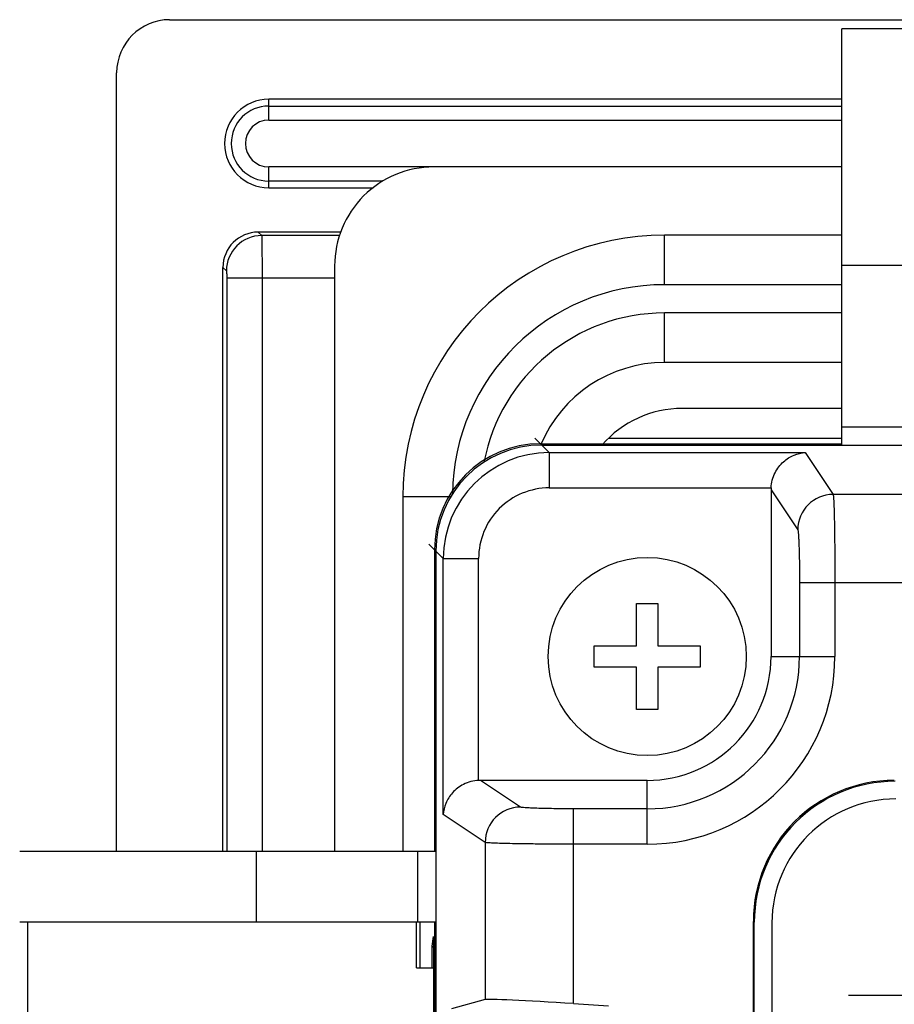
# Model space of a CAD drawing. Header units: millimetres. Extents: x 0 to 1189, y 0 to 841.
# Tile 31 of 44: x 761 to 786, y 582 to 610. Entities that reach past the tile are written whole.
import ezdxf

# ---------------------------------------------------------------- set-up
doc = ezdxf.new("R2010")
doc.units = ezdxf.units.MM
doc.header["$LTSCALE"] = 65.395
for name, color, linetype in [('CLAMP-RX-SHAPE', 7, 'CONTINUOUS'), ('FRONT_CASE-RW07-SHAPE', 7, 'CONTINUOUS'), ('ISO7045-M3X8-4_8-SHAPE', 7, 'CONTINUOUS'), ('PRODUCT_LABEL_RX-SHAPE', 7, 'CONTINUOUS'), ('REAR_CASE_IO07-SHAPE', 7, 'CONTINUOUS'), ('SEAL_GASKET_RW07-SHAPE', 7, 'CONTINUOUS')]:
    doc.layers.add(name, color=color, linetype=linetype)

msp = doc.modelspace()

# ---------------------------------------------------------------- linework, layer by layer
at = {"layer": 'CLAMP-RX-SHAPE', "color": 7, "linetype": 'Continuous'}
for p, q in [((786.070641, 609.71821), (784.070641, 609.71821)), ((784.070641, 597.941992), (784.070641, 609.718205)), ((784.070641, 603.03575), (786.070641, 603.03575)), ((786.070641, 598.464661), (784.070641, 598.464661)), ((786.070641, 597.941992), (784.070641, 597.941992)), ((760.829068, 586.478399), (772.605281, 586.478399)), ((767.511523, 586.478399), (767.511523, 584.478399)), ((772.082612, 584.478399), (772.082612, 586.478399)), ((772.605281, 584.478399), (772.605281, 586.478399)), ((760.829068, 584.478399), (772.605281, 584.478399)), ((761.063085, 567.478399), (761.063085, 584.478399)), ((772.051761, 583.178399), (772.051761, 584.478399)), ((772.142487, 584.478399), (772.142487, 583.178399)), ((772.051761, 583.178399), (772.52877, 583.178399))]:
    msp.add_line(p, q, dxfattribs=at)
at = {"layer": 'FRONT_CASE-RW07-SHAPE', "color": 7, "linetype": 'Continuous'}
for p, q in [((765.068585, 609.978399), (974.072696, 609.978399)), ((763.570641, 586.478399), (763.570641, 608.480455)), ((767.870641, 607.139182), (767.870641, 607.728399)), ((784.070641, 607.728399), (767.870641, 607.728399)), ((767.870641, 607.538634), (784.070641, 607.538634)), ((767.870641, 607.139182), (784.070641, 607.139182)), ((767.870641, 605.228399), (767.870641, 605.817616)), ((772.531461, 605.817616), (767.870641, 605.817616)), ((771.099318, 605.418164), (767.870641, 605.418164)), ((767.870641, 605.228399), (770.820358, 605.228399)), ((767.573387, 603.974282), (767.671013, 603.876657)), ((769.905395, 603.974282), (767.573387, 603.974282)), ((769.870656, 603.876657), (767.671013, 603.876657)), ((766.574758, 586.478399), (766.574758, 602.975652)), ((766.574758, 602.975652), (766.672383, 602.878027)), ((766.682316, 602.678301), (766.682316, 586.478399)), ((766.682316, 602.678301), (769.732832, 602.678301)), ((767.680946, 602.678301), (767.680946, 586.478399)), ((775.555834, 597.993133), (775.396657, 598.152309)), ((777.481752, 598.152309), (784.070641, 598.152309)), ((775.555834, 597.993133), (784.070641, 597.993133)), ((772.555907, 594.993206), (772.39673, 595.152382)), ((772.555907, 594.993206), (772.555907, 586.478399)), ((772.555907, 584.478399), (772.555907, 567.478399)), ((772.48689, 583.792269), (772.52877, 584.063345)), ((772.52877, 584.063345), (772.52877, 579.693453)), ((772.48689, 583.178399), (772.48689, 583.792269)), ((772.52877, 583.751823), (772.48689, 583.792269))]:
    msp.add_line(p, q, dxfattribs=at)
for centre, radius, start, end in [((767.870641, 606.478399), 1.25, 90, 270), ((767.870641, 606.478399), 1.060235, 90, 270), ((767.870641, 606.478399), 0.660783, 90, 270), ((767.674261, 602.874779), 1.001888, 90.1857566, 179.8142434)]:
    msp.add_arc(centre, radius, start, end, dxfattribs=at)
for centre, major_axis, ratio, start_param, end_param in [((765.072699, 608.47634), (-1.063569, 1.063569), 0.997264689, -0.784028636, 0.784028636), ((767.57613, 602.97291), (0.709046, -0.709046), 0.997264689, 2.357564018, 3.925621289), ((775.55598, 594.99306), (2.121424, -2.121424), 0.999951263, 2.356218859, 3.926966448)]:
    msp.add_ellipse(centre, major_axis=major_axis, ratio=ratio, start_param=start_param, end_param=end_param, dxfattribs=at)
for points, knots in [([(767.671013, 603.876657), (767.672793, 603.865658), (767.672913, 603.829263), (767.675584, 603.75511), (767.676655, 603.642062), (767.679001, 603.427111), (767.680449, 603.101929), (767.680946, 602.82657), (767.680946, 602.678301)], [0, 0, 0, 0, 0.027889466, 0.090656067, 0.186066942, 0.310697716, 0.628852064, 1, 1, 1, 1]), ([(766.672383, 602.878027), (766.676736, 602.873669), (766.675196, 602.849828), (766.681201, 602.810413), (766.68143, 602.748611), (766.682316, 602.703028), (766.682316, 602.678301)], [0, 0, 0, 0, 0.092258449, 0.312140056, 0.629631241, 1, 1, 1, 1])]:
    msp.add_open_spline(points, degree=3, knots=knots, dxfattribs=at)
at = {"layer": 'ISO7045-M3X8-4_8-SHAPE', "color": 7, "linetype": 'Continuous'}
for p, q in [((778.270641, 592.278399), (778.270641, 593.478399)), ((778.270641, 593.478399), (778.870641, 593.478399)), ((778.870641, 593.478399), (778.870641, 592.278399)), ((777.070641, 591.678399), (777.070641, 592.278399)), ((777.070641, 592.278399), (778.270641, 592.278399)), ((778.870641, 592.278399), (780.070641, 592.278399)), ((780.070641, 592.278399), (780.070641, 591.678399)), ((778.270641, 591.678399), (777.070641, 591.678399)), ((778.270641, 590.478399), (778.270641, 591.678399)), ((778.870641, 591.678399), (778.870641, 590.478399)), ((780.070641, 591.678399), (778.870641, 591.678399)), ((778.870641, 590.478399), (778.270641, 590.478399))]:
    msp.add_line(p, q, dxfattribs=at)
msp.add_circle((778.570641, 591.978399), 2.8, dxfattribs=at)
at = {"layer": 'PRODUCT_LABEL_RX-SHAPE', "color": 7, "linetype": 'Continuous'}
for p, q in [((782.096887, 584.452152), (782.096887, 557.504646)), ((784.259814, 582.407065), (829.259681, 582.407065))]:
    msp.add_line(p, q, dxfattribs=at)
msp.add_arc((785.596887, 584.452152), 3.5, 90, 180, dxfattribs=at)
at = {"layer": 'REAR_CASE_IO07-SHAPE', "color": 7, "linetype": 'Continuous'}
for p, q in [((775.800855, 597.744073), (775.588481, 597.956447)), ((775.588481, 597.956447), (784.070641, 597.956447)), ((775.800855, 597.744073), (775.800855, 596.745444)), ((775.800855, 597.744073), (783.03633, 597.744073)), ((783.03633, 597.744073), (783.824788, 596.560784)), ((775.800855, 596.745444), (782.071918, 596.745444)), ((782.070641, 596.694865), (782.070641, 591.978399)), ((782.070641, 596.694865), (782.825397, 595.562155)), ((788.284927, 596.560784), (783.824788, 596.560784)), ((772.592592, 594.960559), (772.592592, 586.478399)), ((772.804966, 594.748185), (772.592592, 594.960559)), ((772.804966, 587.51271), (772.804966, 594.748185)), ((772.804966, 594.748185), (773.803596, 594.748185)), ((773.803596, 588.477122), (773.803596, 594.748185)), ((782.875037, 594.06421), (782.875037, 591.978399)), ((788.383764, 594.06421), (782.875037, 594.06421)), ((783.874428, 594.06421), (783.874428, 591.978399)), ((782.070641, 591.978399), (783.874428, 591.978399)), ((774.986885, 587.723642), (773.854175, 588.478399)), ((778.570641, 588.478399), (773.854175, 588.478399)), ((778.570641, 586.674612), (778.570641, 588.478399)), ((773.988256, 586.724251), (772.804966, 587.51271)), ((776.484829, 582.170795), (776.484829, 587.674003)), ((778.570641, 587.674003), (776.484829, 587.674003)), ((773.988256, 586.724251), (773.988256, 582.282061)), ((778.570641, 586.674612), (776.484829, 586.674612)), ((772.592592, 584.478399), (772.592592, 567.478399)), ((781.570641, 557.463178), (781.570641, 584.49362)), ((781.570641, 584.49362), (781.596887, 584.467374)), ((781.596887, 557.489424), (781.596887, 584.467374)), ((773.988256, 582.282061), (773.037144, 582.022862)), ((776.484829, 582.170795), (777.47652, 582.110141))]:
    msp.add_line(p, q, dxfattribs=at)
for centre, radius, start, end in [((775.803054, 594.745986), 2.998072, 90.0420208, 179.9579792), ((775.799859, 594.749182), 1.996252, 89.9714269, 180.0286133), ((783.826546, 595.559581), 1.001182, 90.1006136, 179.8527034), ((778.570641, 591.978399), 5.303787, 270, 360), ((778.570641, 591.978399), 4.304396, 270, 360), ((778.570641, 591.978399), 3.5, 270, 360), ((774.989459, 586.722493), 1.001182, 90.1472965, 179.8993865)]:
    msp.add_arc(centre, radius, start, end, dxfattribs=at)
for centre, major_axis, ratio, start_param, end_param in [((775.59671, 594.95233), (2.127139, -2.127139), 0.997264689, 2.357564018, 3.925621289), ((783.07125, 596.693036), (-0.555604, 0.833829), 0.998022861, 0.931581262, 0.98211464), ((773.856004, 587.477789), (0.833829, -0.555604), 0.998022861, 2.159478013, 2.210011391), ((785.58592, 584.46312), (-2.849994, 2.849994), 0.992432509, -0.781600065, 0.781600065), ((785.612167, 584.436873), (2.849994, -2.849994), 0.992432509, 2.359992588, 3.923192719), ((776.484829, 582.127076), (2.499999, -0.152953), 0.017422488, 1.571862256, 3.090298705)]:
    msp.add_ellipse(centre, major_axis=major_axis, ratio=ratio, start_param=start_param, end_param=end_param, dxfattribs=at)
for points, knots in [([(782.071918, 596.745444), (782.079373, 596.892946), (782.154373, 597.171658), (782.399682, 597.492092), (782.705063, 597.686626), (782.928484, 597.738229), (783.03633, 597.744073)], [0, 0, 0, 0, 0.293569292, 0.554173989, 0.785316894, 1, 1, 1, 1]), ([(783.824788, 596.560784), (783.827772, 596.55331), (783.830683, 596.529719), (783.83568, 596.484171), (783.839926, 596.416479), (783.846667, 596.284955), (783.853688, 596.072118), (783.860874, 595.764665), (783.86673, 595.396095), (783.872771, 594.822425), (783.874428, 594.373067), (783.874428, 594.06421)], [0, 0, 0, 0, 0.009665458, 0.028134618, 0.055313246, 0.090963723, 0.18638074, 0.310991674, 0.460336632, 0.629068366, 1, 1, 1, 1]), ([(782.825397, 595.562155), (782.828171, 595.557989), (782.831416, 595.543594), (782.839149, 595.498879), (782.846097, 595.41014), (782.854468, 595.269172), (782.861416, 595.084569), (782.867357, 594.863468), (782.873365, 594.519215), (782.875037, 594.249557), (782.875037, 594.06421)], [0, 0, 0, 0, 0.010007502, 0.028634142, 0.091579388, 0.186991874, 0.311529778, 0.460762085, 0.629360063, 1, 1, 1, 1]), ([(773.803596, 588.477122), (773.656094, 588.469666), (773.377382, 588.394667), (773.056947, 588.149358), (772.862414, 587.843977), (772.810811, 587.620556), (772.804966, 587.51271)], [0, 0, 0, 0, 0.293569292, 0.554173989, 0.785316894, 1, 1, 1, 1]), ([(776.484829, 587.674003), (776.299504, 587.674003), (776.029869, 587.675674), (775.685637, 587.681681), (775.46453, 587.687622), (775.279914, 587.69457), (775.138928, 587.702941), (775.050173, 587.709889), (775.005449, 587.717624), (774.991052, 587.720869), (774.986885, 587.723642)], [0, 0, 0, 0, 0.370596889, 0.53919169, 0.688429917, 0.812975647, 0.908401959, 0.971361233, 0.989990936, 1, 1, 1, 1]), ([(776.484829, 586.674612), (776.176008, 586.674612), (775.726689, 586.676268), (775.153053, 586.682309), (774.784474, 586.688164), (774.476998, 586.69535), (774.264137, 586.702371), (774.13259, 586.709112), (774.064883, 586.713359), (774.019325, 586.718357), (773.995731, 586.721268), (773.988256, 586.724251)], [0, 0, 0, 0, 0.370888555, 0.539617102, 0.688967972, 0.813586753, 0.909017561, 0.944675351, 0.971860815, 0.990333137, 1, 1, 1, 1])]:
    msp.add_open_spline(points, degree=3, knots=knots, dxfattribs=at)
at = {"layer": 'SEAL_GASKET_RW07-SHAPE', "color": 7, "linetype": 'Continuous'}
for p, q in [((784.070641, 605.816208), (772.531461, 605.816208)), ((779.060159, 602.488881), (779.060159, 603.888881)), ((784.070641, 603.888881), (779.060159, 603.888881)), ((769.732832, 603.017579), (769.732832, 586.478399)), ((784.070641, 602.488881), (779.060159, 602.488881)), ((779.060159, 600.288881), (779.060159, 601.688881)), ((784.070641, 601.688881), (779.060159, 601.688881)), ((784.070641, 600.288881), (779.060159, 600.288881)), ((784.070641, 598.988881), (779.556048, 598.988881)), ((771.660159, 596.488881), (771.660159, 586.478399)), ((773.012631, 596.488881), (771.660159, 596.488881))]:
    msp.add_line(p, q, dxfattribs=at)
for centre, radius, start, end in [((772.530961, 603.018078), 2.79813, 89.9897653, 180.0102347), ((779.060159, 596.488881), 7.4, 90, 180), ((779.060159, 596.488881), 6, 90, 179.2367752), ((779.060159, 596.488881), 5.2, 90, 169.1164587), ((779.060159, 596.488881), 3.8, 90, 157.0924788)]:
    msp.add_arc(centre, radius, start, end, dxfattribs=at)
msp.add_ellipse((779.564276, 595.984763), major_axis=(2.127139, -2.127139), ratio=0.997264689, start_param=2.357564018, end_param=3.211546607, dxfattribs=at)

doc.saveas('drawing.dxf')
